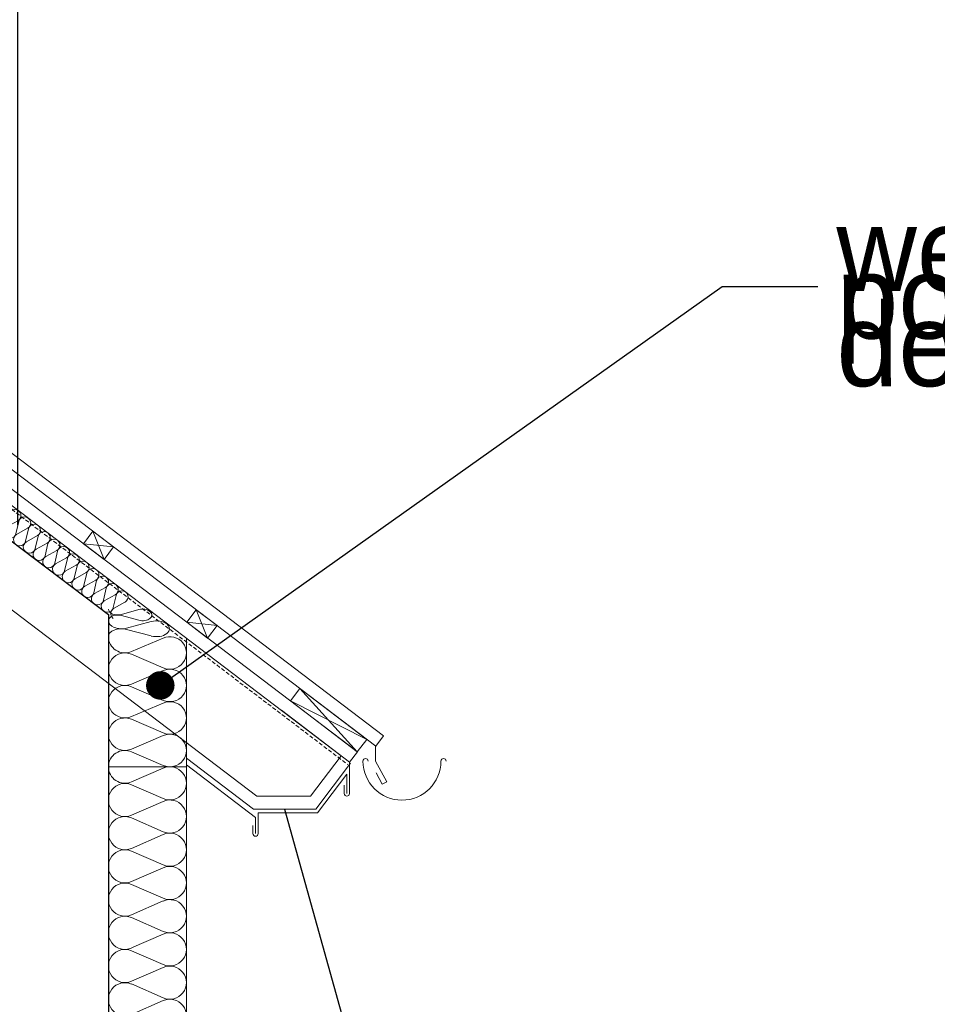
# Model space of a CAD drawing. Extents: x -547885 to -186295, y -25370 to 156194.
# Tile 117 of 256: x -472194 to -470429, y -6656 to -4764. Entities that reach past the tile are written whole.
import ezdxf

# ---------------------------------------------------------------- set-up
doc = ezdxf.new("R2010")
doc.units = 0
doc.header["$MEASUREMENT"] = 0
doc.linetypes.add('HIDDEN', pattern=[11.25, 7.5, -3.75])
for name, color, linetype, lineweight in [('ARCH dach_Nr_Pióra__5', 7, 'Continuous', 13), ('Arch dachowki_Nr_Pióra__21', 7, 'Continuous', 9), ('Arch dachy_Nr_Pióra__5', 7, 'Continuous', 13), ('Arch opisy_Nr_Pióra__21', 7, 'Continuous', 9), ('Arch rynny_Nr_Pióra__5', 7, 'Continuous', 13), ('INWENT KONST. DREWNIANA_Nr_Pióra__21', 7, 'Continuous', 9), ('INWENT OPISY_Nr_Pióra__21', 7, 'Continuous', 9), ('INWENT.ŚCIANY_Nr_Pióra__1', 7, 'Continuous', 25)]:
    doc.layers.add(name, color=color, linetype=linetype, lineweight=lineweight)
doc.layers.add('Arch ocieplenie', color=7, linetype='Continuous')
for name, color, linetype, lineweight, true_color in [('Arch ocieplenie_Nr_Pióra__4', 7, 'Continuous', 13, 0x029e21), ('Arch ocieplenie_Nr_Pióra__44', 7, 'Continuous', 9, 0x029e21), ('Arch ocieplenie_Nr_Pióra__9', 7, 'Continuous', 9, 0x3dad99), ('Arch wykończenie_Nr_Pióra__3', 7, 'Continuous', 18, 0xff6600)]:
    doc.layers.add(name, color=color, linetype=linetype, lineweight=lineweight, true_color=true_color)
doc.styles.add('GENERATED_STYLE_5', font='txt')
doc.dimstyles.new('GENERATED_STYLE__13', dxfattribs={"dimtxt": 0.18, "dimasz": 109.44, "dimexe": 0.18, "dimexo": 0.0625, "dimgap": 0.09, "dimtad": 0, "dimtih": 1, "dimtoh": 1, "dimdec": 4, "dimzin": 0, "dimdsep": 46, "dimcen": 0.09, "dimadec": 0, "dimazin": 0, "dimtfac": 1, "dimtdec": 4, "dimtmove": 0, "dimatfit": 3, "dimldrblk": 'ARROWHEAD_11', "dimfxl": 0, "dimtolj": 1, "dimtzin": 0, "dimarcsym": 0})
doc.dimstyles.new('GENERATED_STYLE__14', dxfattribs={"dimtxt": 0.18, "dimasz": 182.4, "dimexe": 0.18, "dimexo": 0.0625, "dimgap": 0.09, "dimtad": 0, "dimtih": 1, "dimtoh": 1, "dimdec": 4, "dimzin": 0, "dimdsep": 46, "dimcen": 0.09, "dimadec": 0, "dimazin": 0, "dimtfac": 1, "dimtdec": 4, "dimtmove": 0, "dimatfit": 3, "dimldrblk": 'ARROWHEAD_5', "dimfxl": 0, "dimtolj": 1, "dimtzin": 0, "dimarcsym": 0})

# ---------------------------------------------------------------- blocks, each defined once
blk = doc.blocks.new('Izolacja cieplna 14_110', base_point=(-472023.3, -5949.6))
at = {"layer": 'Arch ocieplenie_Nr_Pióra__44', "linetype": 'Continuous'}
for p, q in [((-471918, -5952.2), (-471978.6, -5978.2)), ((-471978.6, -5983.5), (-471918, -6009.5)), ((-471918, -6014.7), (-471978.6, -6040.7)), ((-471978.6, -6046), (-471918, -6072)), ((-471918, -6077.2), (-471978.6, -6103.2)), ((-471978.6, -6108.5), (-471918, -6134.5)), ((-471918, -6139.7), (-471978.6, -6165.7)), ((-471978.6, -6171), (-471918, -6197))]:
    blk.add_line(p, q, dxfattribs=at)
for centre, start_param, end_param in [((-471991.4, -5949.6), 3.141593, 5.125182), ((-471905.2, -5980.9), 4.299595, 8.266775), ((-471991.4, -6012.1), 1.158004, 5.125183), ((-471905.2, -6043.4), 4.299595, 8.266775), ((-471991.4, -6074.6), 1.158004, 5.125183), ((-471905.2, -6105.9), 4.299595, 8.266775), ((-471991.4, -6137.1), 1.158004, 5.125183), ((-471905.2, -6168.4), 4.299595, 8.266775), ((-471991.4, -6199.6), 1.158004, 3.141593)]:
    blk.add_ellipse(centre, major_axis=(31.9, 0), ratio=0.979571, start_param=start_param, end_param=end_param, dxfattribs=at)
blk = doc.blocks.new('Izolacja cieplna 14_111', base_point=(-472023.3, -6199.6))
at = {"layer": 'Arch ocieplenie_Nr_Pióra__9', "linetype": 'Continuous'}
for p, q in [((-471918, -6202.3), (-471978.6, -6228.9)), ((-471978.6, -6234.2), (-471918, -6260.8)), ((-471918, -6266.2), (-471978.6, -6292.7)), ((-471978.6, -6298.1), (-471918, -6324.6)), ((-471918, -6330), (-471978.6, -6356.6)), ((-471978.6, -6361.9), (-471918, -6388.5)), ((-471918, -6393.9), (-471978.6, -6420.4)), ((-471978.6, -6425.8), (-471918, -6452.3)), ((-471918, -6457.7), (-471978.6, -6484.3)), ((-471978.6, -6489.6), (-471918, -6516.2)), ((-471918, -6521.6), (-471978.6, -6548.1)), ((-471978.6, -6553.5), (-471918, -6580.1)), ((-471918, -6585.4), (-471978.6, -6612)), ((-471978.6, -6617.3), (-471918, -6643.9)), ((-471918, -6649.3), (-471978.6, -6675.8))]:
    blk.add_line(p, q, dxfattribs=at)
for centre, start_param, end_param in [((-471991.4, -6199.6), 4.712389, 6.695979), ((-471905.2, -6231.5), 5.870392, 9.837571), ((-471991.4, -6263.5), 2.7288, 6.695979), ((-471905.2, -6295.4), 5.870392, 9.837571), ((-471991.4, -6327.3), 2.7288, 6.695979), ((-471905.2, -6359.2), 5.870392, 9.837571), ((-471991.4, -6391.2), 2.7288, 6.695979), ((-471905.2, -6423.1), 5.870392, 9.837571), ((-471991.4, -6455), 2.7288, 6.695979), ((-471905.2, -6487), 5.870392, 9.837571), ((-471991.4, -6518.9), 2.7288, 6.695979), ((-471905.2, -6550.8), 5.870392, 9.837571), ((-471991.4, -6582.7), 2.7288, 6.695979), ((-471905.2, -6614.7), 5.870392, 9.837571), ((-471991.4, -6646.6), 2.7288, 6.695979), ((-471905.2, -6678.5), 5.870392, 9.837571)]:
    blk.add_ellipse(centre, major_axis=(0, -31.9), ratio=0.999205, start_param=start_param, end_param=end_param, dxfattribs=at)
blk = doc.blocks.new('Izolacja cieplna 14_112', base_point=(-472294.7, -5701.4))
at = {"layer": 'Arch ocieplenie_Nr_Pióra__44', "linetype": 'Continuous'}
for p, q in [((-472270.7, -5671.4), (-472276.2, -5694.9)), ((-472274.7, -5696.1), (-472253.5, -5684.4)), ((-472251.9, -5685.6), (-472257.5, -5709.1)), ((-472255.9, -5710.3), (-472234.8, -5698.6)), ((-472233.2, -5699.8), (-472238.8, -5723.3)), ((-472237.2, -5724.5), (-472216.1, -5712.8)), ((-472214.5, -5714), (-472220.1, -5737.5)), ((-472218.5, -5738.7), (-472197.3, -5727)), ((-472195.8, -5728.2), (-472201.3, -5751.7)), ((-472199.8, -5752.9), (-472178.6, -5741.2)), ((-472177, -5742.4), (-472182.6, -5765.9)), ((-472181, -5767.1), (-472159.9, -5755.4)), ((-472158.3, -5756.6), (-472163.9, -5780.2)), ((-472162.3, -5781.4), (-472141.2, -5769.7)), ((-472139.6, -5770.8), (-472145.2, -5794.4)), ((-472143.6, -5795.6), (-472122.4, -5783.9)), ((-472120.9, -5785.1), (-472126.5, -5808.6)), ((-472124.9, -5809.8), (-472103.7, -5798.1)), ((-472102.2, -5799.3), (-472107.7, -5822.8)), ((-472106.2, -5824), (-472085, -5812.3)), ((-472083.4, -5813.5), (-472089, -5837)), ((-472087.4, -5838.2), (-472066.3, -5826.5)), ((-472064.7, -5827.7), (-472070.3, -5851.2)), ((-472068.7, -5852.4), (-472047.6, -5840.7)), ((-472046, -5841.9), (-472051.6, -5865.4)), ((-472050, -5866.6), (-472028.8, -5854.9)), ((-472027.3, -5856.1), (-472032.8, -5879.6)), ((-472031.3, -5880.8), (-472010.1, -5869.1)), ((-472008.5, -5870.3), (-472014.1, -5893.8)), ((-472012.5, -5895), (-471991.4, -5883.3))]:
    blk.add_line(p, q, dxfattribs=at)
for centre, start_param, end_param in [((-472259.3, -5674.2), 5.870392, 9.837571), ((-472240.5, -5688.4), 5.870392, 9.837571), ((-472287.6, -5692.1), 4.712389, 6.695979), ((-472268.9, -5706.3), 2.7288, 6.695979), ((-472221.8, -5702.6), 5.870392, 9.837571), ((-472250.2, -5720.5), 2.7288, 6.695979), ((-472203.1, -5716.8), 5.870392, 9.837571), ((-472231.5, -5734.7), 2.7288, 6.695979), ((-472184.4, -5731), 5.870392, 9.837571), ((-472165.6, -5745.2), 5.870392, 9.837571), ((-472212.7, -5748.9), 2.7288, 6.695979), ((-472194, -5763.2), 2.7288, 6.695979), ((-472146.9, -5759.4), 5.870392, 9.837571), ((-472175.3, -5777.4), 2.7288, 6.695979), ((-472128.2, -5773.6), 5.870392, 9.837571), ((-472156.6, -5791.6), 2.7288, 6.695979), ((-472109.5, -5787.8), 5.870392, 9.837571), ((-472090.8, -5802.1), 5.870392, 9.837571), ((-472137.9, -5805.8), 2.7288, 6.695979), ((-472119.1, -5820), 2.7288, 6.695979), ((-472072, -5816.3), 5.870392, 9.837571), ((-472100.4, -5834.2), 2.7288, 6.695979), ((-472053.3, -5830.5), 5.870392, 9.837571), ((-472081.7, -5848.4), 2.7288, 6.695979), ((-472034.6, -5844.7), 5.870392, 9.837571), ((-472015.9, -5858.9), 5.870392, 9.837571), ((-472063, -5862.6), 2.7288, 6.695979), ((-472044.2, -5876.8), 2.7288, 6.695979), ((-471997.1, -5873.1), 5.870392, 9.837571), ((-472025.5, -5891.1), 2.7288, 6.695979), ((-472006.8, -5905.3), 2.7288, 4.712389)]:
    blk.add_ellipse(centre, major_axis=(9.36, -7.11), ratio=0.990201, start_param=start_param, end_param=end_param, dxfattribs=at)
blk = doc.blocks.new('Izolacja cieplna 14_113', base_point=(-472023.3, -5919.2))
at = {"layer": 'Arch ocieplenie_Nr_Pióra__4', "linetype": 'Continuous'}
for p, q in [((-471940.8, -5920.4), (-471988.3, -5933.1)), ((-471988.3, -5935.7), (-471940.8, -5948.3))]:
    blk.add_line(p, q, dxfattribs=at)
for centre, start_param, end_param in [((-471998.3, -5919.2), 3.141593, 5.125182), ((-471930.8, -5934.4), 4.299595, 8.266775), ((-471998.3, -5949.6), 1.158004, 3.141593)]:
    blk.add_ellipse(centre, major_axis=(25, 0), ratio=0.609543, start_param=start_param, end_param=end_param, dxfattribs=at)
blk = doc.blocks.new('Izolacja cieplna 14_114', base_point=(-472023.3, -5896.7))
at = {"layer": 'Arch ocieplenie_Nr_Pióra__4', "linetype": 'Continuous'}
for p, q in [((-471964.5, -5897.6), (-471998.4, -5907)), ((-471998.4, -5908.9), (-471964.5, -5918.2))]:
    blk.add_line(p, q, dxfattribs=at)
for centre, start_param, end_param in [((-472005.5, -5896.7), 3.141593, 5.125182), ((-471957.4, -5907.9), 4.299595, 8.266775), ((-472005.5, -5919.2), 1.158004, 3.141593)]:
    blk.add_ellipse(centre, major_axis=(17.8, 0), ratio=0.629941, start_param=start_param, end_param=end_param, dxfattribs=at)
blk = doc.blocks.new('ARROWHEAD_5')
at = {"color": 0, "linetype": 'Continuous', "lineweight": 0}
blk.add_line((0, 0), (-1, 0), dxfattribs=at)
blk.add_solid([(-1, 0.2679), (0, 0), (-1, -0.2679), (-1, 0.2679)], dxfattribs=at)
blk = doc.blocks.new('ARROWHEAD_11')
at = {"color": 0, "linetype": 'Continuous', "lineweight": 0}
blk.add_line((0, 0), (-1, 0), dxfattribs=at)
at = {"color": 0, "linetype": 'Continuous', "lineweight": 0, "const_width": 0.25, "flags": 128}
blk.add_lwpolyline([(-0.125, 0, 1), (0.125, 0, 1)], format="xyb", close=True, dxfattribs=at)

msp = doc.modelspace()

# ---------------------------------------------------------------- linework, layer by layer
at = {"layer": 'ARCH dach_Nr_Pióra__5', "linetype": 'Continuous'}
for p, q in [((-471544.5, -6170.8), (-480485.8, 616)), ((-472053.4, -5747), (-472071.5, -5770.9)), ((-472053.4, -5747), (-472031.7, -5801.1)), ((-472053.4, -5747), (-472013.6, -5777.2)), ((-472071.5, -5770.9), (-472013.6, -5777.2)), ((-472071.5, -5770.9), (-472031.7, -5801.1)), ((-472013.6, -5777.2), (-472031.7, -5801.1)), ((-471854.3, -5898.1), (-471872.4, -5922)), ((-471854.3, -5898.1), (-471814.4, -5928.4)), ((-471854.3, -5898.1), (-471832.6, -5952.2)), ((-471872.4, -5922), (-471814.4, -5928.4)), ((-471872.4, -5922), (-471832.6, -5952.2)), ((-471814.4, -5928.4), (-471832.6, -5952.2)), ((-471655.1, -6049.3), (-471673.3, -6073.2)), ((-471655.1, -6049.3), (-471544.6, -6170.9)), ((-471655.1, -6049.3), (-471526.4, -6147)), ((-471673.3, -6073.2), (-471544.6, -6170.9)), ((-471673.3, -6073.2), (-471526.4, -6147)), ((-471526.4, -6147), (-471544.6, -6170.9)), ((-471559.6, -6190.6), (-471544.5, -6170.8))]:
    msp.add_line(p, q, dxfattribs=at)
at = {"layer": 'Arch dachowki_Nr_Pióra__21', "linetype": 'Continuous'}
for p, q in [((-471494.2, -6140), (-480462.7, 667.6)), ((-471509.3, -6159.9), (-480477.9, 647.6)), ((-471509.3, -6159.9), (-471494.2, -6140))]:
    msp.add_line(p, q, dxfattribs=at)
at = {"layer": 'Arch dachy_Nr_Pióra__5', "linetype": 'HIDDEN', "flags": 128}
msp.add_lwpolyline([(-478177.3, -1174.8), (-471563.1, -6195.3)], dxfattribs=at)
at = {"layer": 'Arch rynny_Nr_Pióra__5', "linetype": 'Continuous'}
for p, q in [((-471690.6, -6091.2), (-471559.6, -6190.6)), ((-471509.4, -6159.9), (-471509.4, -6188.9)), ((-471509.4, -6188.9), (-471487.9, -6228.5)), ((-471873.3, -6196), (-471740.3, -6297)), ((-471559.6, -6190.6), (-471559.6, -6251.1)), ((-471564.6, -6213.7), (-471621.1, -6288.2)), ((-471564.6, -6213.7), (-471564.6, -6251.1)), ((-471496.7, -6233.2), (-471508.6, -6211.3)), ((-471569.6, -6251.1), (-471569.6, -6235.3)), ((-471487.9, -6228.5), (-471496.7, -6233.2)), ((-471740.3, -6297), (-471740.3, -6328.2)), ((-471735.3, -6288.2), (-471735.3, -6328.2)), ((-471621.1, -6288.2), (-471735.3, -6288.2)), ((-471745.3, -6328.2), (-471745.3, -6312.4))]:
    msp.add_line(p, q, dxfattribs=at)
for centre, radius, start, end in [((-471528.7, -6188.9), 5, 0, 180), ((-471458.7, -6188.9), 75, 180, 0), ((-471378.7, -6188.9), 5, 0, 180), ((-471564.6, -6251.1), 5, 180, 0), ((-471740.3, -6328.2), 5, 180, 0)]:
    msp.add_arc(centre, radius, start, end, dxfattribs=at)
at = {"layer": 'Arch wykończenie_Nr_Pióra__3', "linetype": 'Continuous'}
for p, q in [((-471873.3, -5952.5), (-471873.3, -12329.6)), ((-471873.3, -6199.6), (-472023.3, -6199.6))]:
    msp.add_line(p, q, dxfattribs=at)
at = {"layer": 'INWENT KONST. DREWNIANA_Nr_Pióra__21', "linetype": 'Continuous'}
for p, q in [((-471575.5, -6178.5), (-480485.8, 584.8)), ((-471737.8, -6256.2), (-480485.8, 383.9)), ((-471744.5, -6281.2), (-471873.3, -6183.4)), ((-471634.5, -6256.2), (-471575.5, -6178.5)), ((-471624.5, -6281.2), (-471557.6, -6193)), ((-471737.8, -6256.2), (-471634.5, -6256.2)), ((-471744.5, -6281.2), (-471624.5, -6281.2))]:
    msp.add_line(p, q, dxfattribs=at)
at = {"layer": 'INWENT.ŚCIANY_Nr_Pióra__1', "linetype": 'Continuous'}
for p, q in [((-472293.3, -5702.4), (-472023.3, -5907.3)), ((-472023.3, -5907.3), (-472023.3, -12399.6))]:
    msp.add_line(p, q, dxfattribs=at)

# ---------------------------------------------------------------- block references
at = {"layer": 'Arch ocieplenie', "color": 104, "linetype": 'Continuous', "lineweight": 13, "true_color": 0x029e21}
for name, p in [('Izolacja cieplna 14_112', (-472294.7, -5701.4)), ('Izolacja cieplna 14_114', (-472023.3, -5896.7)), ('Izolacja cieplna 14_113', (-472023.3, -5919.2)), ('Izolacja cieplna 14_110', (-472023.3, -5949.6)), ('Izolacja cieplna 14_111', (-472023.3, -6199.6))]:
    msp.add_blockref(name, p, dxfattribs=at)

# ---------------------------------------------------------------- texts
at = {"layer": 'Arch opisy_Nr_Pióra__21', "linetype": 'Continuous', "insert": (-470623.2, -5297.8), "char_height": 160, "width": 1487.82, "attachment_point": 4, "line_spacing_factor": 0.342839, "style": 'GENERATED_STYLE_5'}
msp.add_mtext('{wełna mineralna\\Ppod deskowaniem}', dxfattribs=at)

# ---------------------------------------------------------------- leaders
at = {"layer": 'Arch opisy_Nr_Pióra__21', "linetype": 'Continuous', "annotation_type": 0, "has_hookline": 1, "hookline_direction": 1, "text_width": 1516.2}
msp.add_leader([(-471923.5, -6043.3), (-470842.7, -5276.2), (-470658.9, -5276.2)], dimstyle='GENERATED_STYLE__13', dxfattribs=at)
at = {"layer": 'INWENT OPISY_Nr_Pióra__21', "linetype": 'Continuous', "annotation_type": 0, "has_hookline": 1, "hookline_direction": 1}
for points, text_width in [([(-472197.2, -5735.3), (-472197.2, 134.9), (-471661.6, 134.9)], 2717.1), ([(-471684.5, -6281.2), (-471224.4, -7931.1), (-470688.8, -7931.1)], 2082.9)]:
    msp.add_leader(points, dimstyle='GENERATED_STYLE__14', dxfattribs=dict(at, text_width=text_width))

doc.saveas('drawing.dxf')
